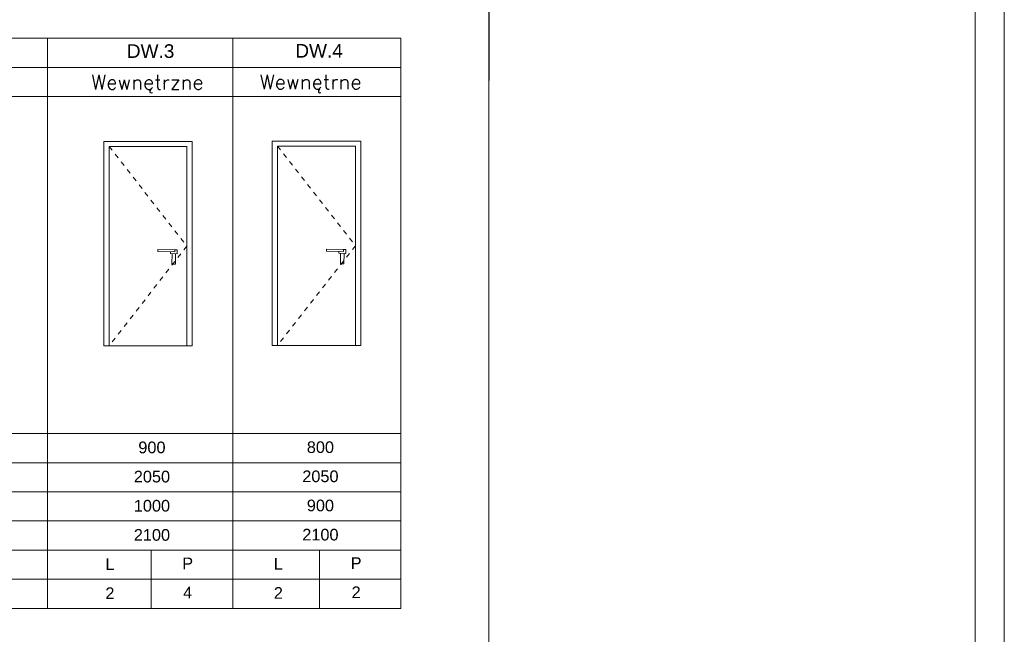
# Model space of a CAD drawing. Header units: millimetres. Extents: x -115268 to 140687, y -37779 to 24471.
# Tile 145 of 256: x 59674 to 60686, y -5166 to -4533. Entities that reach past the tile are written whole.
import ezdxf

# ---------------------------------------------------------------- set-up
doc = ezdxf.new("R2010")
doc.units = ezdxf.units.MM
doc.linetypes.add('0.5_0.5', pattern=[10, 5, -5])
doc.layers.get('0').update_dxf_attribs({"lineweight": 9})
for name, color, linetype, lineweight in [('A - STOLARKA - ZESTAWIENIE', 140, 'Continuous', 9), ('A stolarka', 4, 'Continuous', 9), ('A_CIENKA', 7, 'Continuous', 9)]:
    doc.layers.add(name, color=color, linetype=linetype, lineweight=lineweight)
doc.layers.add('A_WYMIAR', color=253, linetype='Continuous', lineweight=5, transparency=0.2)
doc.styles.add('Arial', font='arial.ttf')
doc.styles.add('ROMANS', font='romanpl.shx', dxfattribs={"bigfont": 'romanbigpl.shx'})

# ---------------------------------------------------------------- blocks, each defined once
blk = doc.blocks.new('METRYKA11')
for p, q in [((7511378.7, 5508935.2), (7511378.7, 5506025.2)), ((7511878.7, 5508935.2), (7511878.7, 5506025.2))]:
    blk.add_line(p, q)

msp = doc.modelspace()

# ---------------------------------------------------------------- linework, layer by layer
at = {"color": 7}
for p, q in [((60065.59557, -5109.13719), (59177.92892, -5109.13719)), ((60065.59557, -5139.13719), (59177.92892, -5139.13719))]:
    msp.add_line(p, q, dxfattribs=at)
at = {"layer": 'A stolarka', "ltscale": 5}
for points in [[(59840.64831, -4868.79324), (59851.14831, -4868.79324), (59851.14831, -4658.79324), (59760.14831, -4658.79324), (59760.14831, -4868.79324), (59770.64831, -4868.79324)], [(59840.64831, -4868.79324), (59845.64831, -4868.79324), (59845.64831, -4663.79324), (59765.64831, -4663.79324), (59765.64831, -4868.79324), (59770.64831, -4868.79324)], [(60013.88266, -4868.51302), (60024.38266, -4868.51302), (60024.38266, -4658.51302), (59933.38266, -4658.51302), (59933.38266, -4868.51302), (60018.88266, -4868.51302)], [(60013.88266, -4868.51302), (60018.88266, -4868.51302), (60018.88266, -4663.51302), (59938.88266, -4663.51302), (59938.88266, -4868.51302), (60018.88266, -4868.51302)], [(59828.74146, -4771.98757), (59828.7046, -4774.00978), (59835.72732, -4774.13778), (59835.80104, -4770.09336), (59833.3497, -4770.04868), (59833.31284, -4772.07089), (59815.83681, -4771.75236), (59815.87367, -4769.73015), (59835.80104, -4770.09336)], [(59834.03047, -4774.10686), (59833.83243, -4784.97193), (59830.24844, -4784.90661), (59830.44648, -4774.04153)], [(60001.97581, -4771.70735), (60001.93895, -4773.72956), (60008.96167, -4773.85757), (60009.03539, -4769.81314), (60006.58405, -4769.76846), (60006.54719, -4771.79067), (59989.07116, -4771.47214), (59989.10802, -4769.44993), (60009.03539, -4769.81314)], [(60007.26482, -4773.82664), (60007.06678, -4784.69171), (60003.48279, -4784.62639), (60003.68083, -4773.76131)], [(59765.64831, -4868.79324), (59770.64831, -4868.79324), (59770.64831, -4868.79324), (59840.64831, -4868.79324), (59840.64831, -4868.79324), (59845.64831, -4868.79324)], [(59938.88266, -4868.51302), (60018.88266, -4868.51302)], [(60013.88266, -4868.51302), (60018.88266, -4868.51302)]]:
    msp.add_lwpolyline(points, dxfattribs=at)
at = {"layer": 'A stolarka', "linetype": '0.5_0.5'}
for points in [[(59765.64831, -4663.79324), (59845.64831, -4766.29324), (59765.64831, -4868.79324)], [(59938.88266, -4663.51302), (60018.88266, -4766.01302), (59938.88266, -4868.51302)]]:
    msp.add_lwpolyline(points, dxfattribs=at)
at = {"layer": 'A_CIENKA'}
for points in [[(60686.1609, -3692.4908), (60686.1609, -6662.4908), (58586.1609, -6662.4908), (58586.1609, -3692.4908)], [(60656.1609, -3722.4908), (60656.1609, -6632.4908), (58816.1609, -6632.4908), (58816.1609, -3722.4908)]]:
    msp.add_lwpolyline(points, close=True, dxfattribs=at)
at = {"layer": 'A_CIENKA', "ltscale": 0.2}
msp.add_lwpolyline([(60156.47799, -3919.53899), (60156.47799, -4596.09676)], dxfattribs=at)
at = {"layer": 'A_CIENKA', "ltscale": 5}
for points in [[(60065.59557, -4552.57942), (59177.92892, -4552.57942)], [(59702.19614, -5139.13719), (59702.19614, -4552.57942)], [(59892.92891, -5139.13719), (59892.92891, -4552.57942)], [(60065.59557, -5139.13719), (60065.59557, -4552.57942)], [(59702.19614, -4582.57942), (60065.59557, -4582.57942)]]:
    msp.add_lwpolyline(points, dxfattribs=at)
at = {"layer": 'A_CIENKA'}
msp.add_lwpolyline([(59177.92892, -4582.57942), (59702.19614, -4582.57942)], dxfattribs=at)
at = {"layer": 'A_CIENKA', "color": 7}
for points in [[(60065.59557, -4612.57942), (59177.92892, -4612.57942)], [(59177.92892, -4959.13719), (60065.59557, -4959.13719)], [(59177.92892, -4989.13719), (60065.59557, -4989.13719)], [(59177.92892, -5019.13719), (60065.59557, -5019.13719)], [(59177.92892, -5049.13719), (60065.59557, -5049.13719)], [(59177.92892, -5079.13719), (60065.59557, -5079.13719)], [(59177.92892, -5109.13719), (60065.59557, -5109.13719)], [(59177.92892, -5109.13719), (60065.59557, -5109.13719)]]:
    msp.add_lwpolyline(points, dxfattribs=at)
at = {"layer": 'A_WYMIAR', "color": 0}
for p, q in [((59808.88931, -5079.13719), (59808.88931, -5139.13719)), ((59982.12366, -5078.85697), (59982.12366, -5138.85697))]:
    msp.add_line(p, q, dxfattribs=at)

# ---------------------------------------------------------------- block references
at = {"layer": 'A_CIENKA', "color": 3}
msp.add_blockref('METRYKA11', (-7451222.50865, -5512657.66337), dxfattribs=at)

# ---------------------------------------------------------------- texts
at = {"ltscale": 5, "char_height": 12, "attachment_point": 1, "style": 'Arial'}
for s, insert in [('\\pxsm1.5,qc;900', (59719.69456, -4967.45213)), ('\\pxsm1.5,qc;800', (59892.92891, -4967.17191)), ('\\pxsm1.5,qc;{\\C256;\\c0;2050}', (59719.69456, -4997.45213)), ('\\pxsm1.5,qc;{\\C256;\\c0;2050}', (59892.92891, -4997.17191)), ('\\pxsm1.5,qc;{\\C256;\\c0;1000}', (59719.69456, -5027.45213)), ('\\pxsm1.5,qc;{\\C256;\\c0;900}', (59892.92891, -5027.17191)), ('\\pxsm1.5,qc;{\\C256;\\c0;2100}', (59719.69456, -5057.45213)), ('\\pxsm1.5,qc;{\\C256;\\c0;2100}', (59892.92891, -5057.17191))]:
    msp.add_mtext_dynamic_manual_height_columns(s, width=180, gutter_width=12.52455, heights=[0], dxfattribs=dict(at, insert=insert))
at = {"color": 0, "ltscale": 5, "char_height": 12, "attachment_point": 1, "style": 'Arial'}
for s, insert in [('\\pxsm1.5,qc;{\\fArial|b0|i0|c0|p34;L}', (59676.45517, -5087.45213)), ('\\pxsm1.5,qc;{\\fArial|b0|i0|c0|p34;L}', (59676.45517, -5087.45213)), ('\\pxsm1.5,qc;P', (59756.44519, -5086.74638)), ('\\pxsm1.5,qc;{\\fArial|b0|i0|c0|p34;L}', (59849.68952, -5087.17191)), ('\\pxsm1.5,qc;{\\fArial|b0|i0|c0|p34;L}', (59849.68952, -5087.17191)), ('\\pxsm1.5,qc;P', (59929.67954, -5086.46617)), ('\\pxsm1.5,qc;2', (59676.45517, -5117.45213)), ('\\pxsm1.5,qc;4', (59756.44519, -5116.74638)), ('\\pxsm1.5,qc;2', (59849.68952, -5117.17191)), ('\\pxsm1.5,qc;2', (59929.67954, -5116.46617))]:
    msp.add_mtext_dynamic_manual_height_columns(s, width=180, gutter_width=12.52455, heights=[0], dxfattribs=dict(at, insert=insert))
at = {"layer": 'A - STOLARKA - ZESTAWIENIE', "color": 7, "width": 461.1279162, "attachment_point": 1}
for s, insert, char_height, style in [('DW.3', (59783.87872, -4558.69549), 14, 'Arial'), ('DW.4', (59957.11307, -4558.41528), 14, 'Arial'), ('{\\Fromans|c238;Wewnętrzne}', (59747.21128, -4590.24913), 15, 'ROMANS'), ('{\\Fromans|c238;Wewnętrne}', (59920.44564, -4589.96892), 15, 'ROMANS')]:
    msp.add_mtext(s, dxfattribs=dict(at, insert=insert, char_height=char_height, style=style))

doc.saveas('drawing.dxf')
